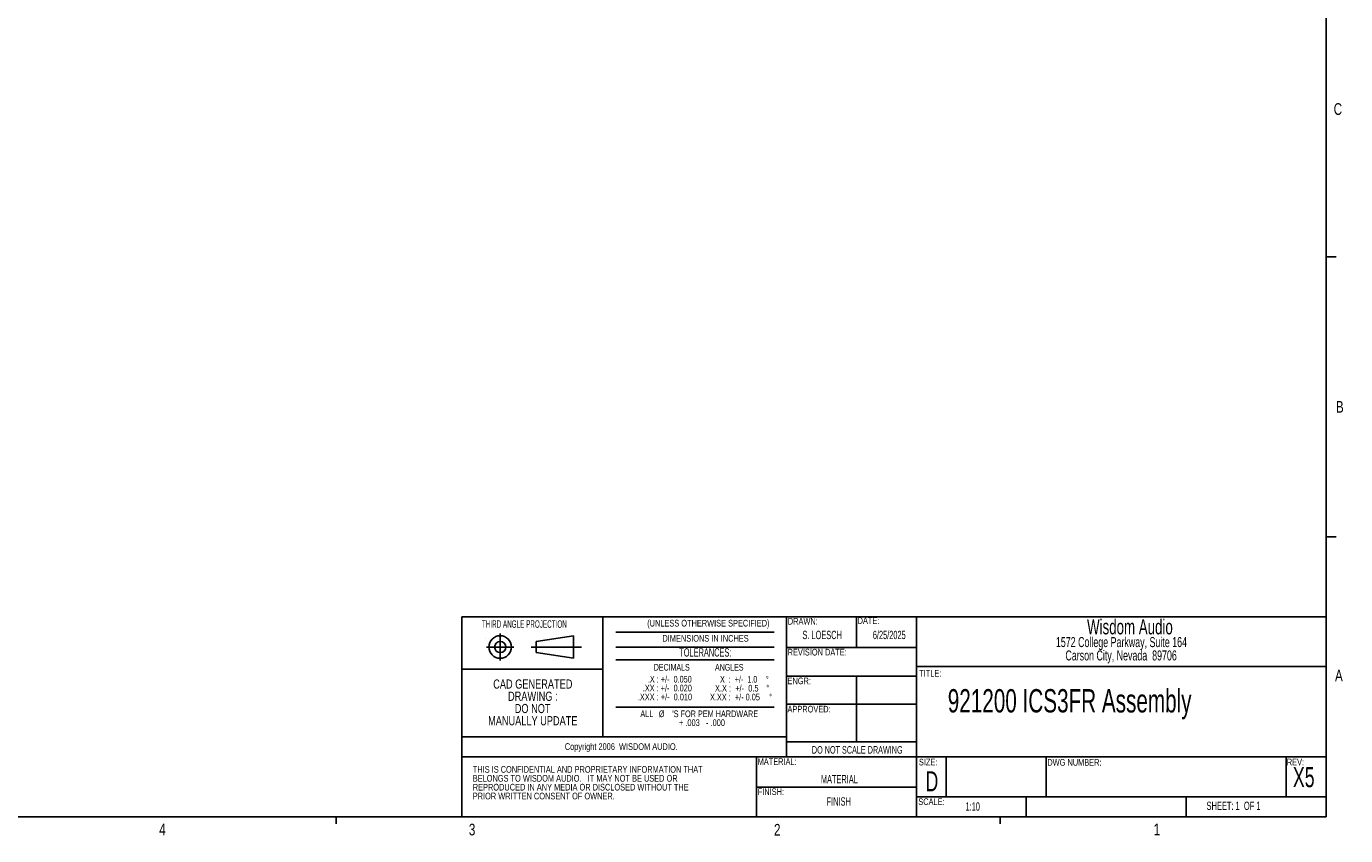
# Model space of a CAD drawing. Header units: inches. Extents: x 0.3 to 33.8, y 0.2 to 21.7.
# Tile 115 of 192: x 17.3 to 33.8, y 0.2 to 10.3. Entities that reach past the tile are written whole.
import ezdxf

# ---------------------------------------------------------------- set-up
doc = ezdxf.new("R2010")
doc.units = ezdxf.units.IN
doc.header["$MEASUREMENT"] = 0
doc.layers.add('BORDERS', color=7, linetype='Continuous')
doc.styles.add('SLDTEXTSTYLE0', font='TXT', dxfattribs={"width": 0.75})
doc.styles.add('SLDTEXTSTYLE10', font='TXT', dxfattribs={"width": 0.642857})
doc.styles.add('SLDTEXTSTYLE2', font='TXT', dxfattribs={"width": 0.503965})
doc.styles.add('SLDTEXTSTYLE3', font='TXT', dxfattribs={"width": 0.663})
doc.styles.add('SLDTEXTSTYLE4', font='TXT', dxfattribs={"width": 0.683333})
doc.styles.add('SLDTEXTSTYLE5', font='TXT', dxfattribs={"width": 0.6875})
doc.styles.add('SLDTEXTSTYLE6', font='TXT', dxfattribs={"width": 0.691176})
doc.styles.add('SLDTEXTSTYLE7', font='TXT', dxfattribs={"width": 0.666667})
doc.styles.add('SLDTEXTSTYLE8', font='TXT', dxfattribs={"width": 0.62963})
doc.styles.add('SLDTEXTSTYLE9', font='TXT', dxfattribs={"width": 0.616429})

# ---------------------------------------------------------------- blocks, each defined once
blk = doc.blocks.new('SW_NOTE_0_3')
at = {"layer": 'BORDERS', "color": 0, "char_height": 0.08333, "attachment_point": 1}
for s, insert, style in [('.XX : +/-  0.020', (0.062, -0.004), 'SLDTEXTSTYLE5'), ('.X : +/-  0.050', (0.125, 0.107), 'SLDTEXTSTYLE4'), ('.XXX : +/-  0.010', (0, -0.115), 'SLDTEXTSTYLE6')]:
    blk.add_mtext(s, dxfattribs=dict(at, insert=insert, style=style))
blk = doc.blocks.new('SW_NOTE_0_4')
at = {"layer": 'BORDERS', "color": 0, "attachment_point": 2}
for s, insert, char_height, style in [('ALL', (0.087, 0.107), 0.0833, 'SLDTEXTSTYLE0'), ('%%c', (0.272, 0.107), 0.0833, 'SLDTEXTSTYLE0'), ("'S FOR PEM HARDWARE", (0.942, 0.107), 0.08333, 'SLDTEXTSTYLE0'), ('+ .003   - .000', (0.776, -0.004), 0.08333, 'SLDTEXTSTYLE7')]:
    blk.add_mtext(s, dxfattribs=dict(at, insert=insert, char_height=char_height, style=style))
blk = doc.blocks.new('SW_NOTE_0_5')
at = {"layer": 'BORDERS', "color": 0, "attachment_point": 2, "style": 'SLDTEXTSTYLE0'}
for s, insert, char_height in [('CAD GENERATED', (0.607, 0.148), 0.11458), ('DRAWING :', (0.607, -0.005), 0.1146), ('DO NOT', (0.605, -0.158), 0.1146), ('MANUALLY UPDATE', (0.607, -0.311), 0.11458)]:
    blk.add_mtext(s, dxfattribs=dict(at, insert=insert, char_height=char_height))
blk = doc.blocks.new('SW_NOTE_0_6')
at = {"layer": 'BORDERS', "color": 0, "char_height": 0.08333, "attachment_point": 1, "style": 'SLDTEXTSTYLE3'}
for s, insert in [('THIS IS CONFIDENTIAL AND PROPRIETARY INFORMATION THAT', (0, 0.107)), ('BELONGS TO WISDOM AUDIO.   IT MAY NOT BE USED OR', (0, -0.004)), ('REPRODUCED IN ANY MEDIA OR DISCLOSED WITHOUT THE', (0, -0.115)), ('PRIOR WRITTEN CONSENT OF OWNER.', (0, -0.226))]:
    blk.add_mtext(s, dxfattribs=dict(at, insert=insert))
blk = doc.blocks.new('SW_NOTE_0_7')
at = {"layer": 'BORDERS', "color": 0, "attachment_point": 1}
for s, insert, char_height, style in [('X.X :  +/-  0.5', (0.062, -0.004), 0.08333, 'SLDTEXTSTYLE7'), ('X  :  +/-  1.0', (0.125, 0.107), 0.08333, 'SLDTEXTSTYLE10'), ('%%d', (0.697, 0.107), 0.0833, 'SLDTEXTSTYLE0'), ('X.XX :  +/- 0.05', (0, -0.115), 0.08333, 'SLDTEXTSTYLE5'), ('%%d', (0.704, -0.004), 0.0833, 'SLDTEXTSTYLE0'), ('%%d', (0.74, -0.115), 0.0833, 'SLDTEXTSTYLE0')]:
    blk.add_mtext(s, dxfattribs=dict(at, insert=insert, char_height=char_height, style=style))
blk = doc.blocks.new('SW_NOTE_0_8')
at = {"layer": 'BORDERS', "color": 0, "char_height": 0.125, "attachment_point": 2, "style": 'SLDTEXTSTYLE3'}
for s, insert in [('1572 College Parkway, Suite 164', (1.193, 0.161)), ('Carson City, Nevada  89706', (1.189, -0.006))]:
    blk.add_mtext(s, dxfattribs=dict(at, insert=insert))

msp = doc.modelspace()

# ---------------------------------------------------------------- linework, layer by layer
at = {"layer": 'BORDERS', "lineweight": 25}
for p, q in [((33.52288, 21.4106), (33.52288, 0.4106)), ((33.52288, 2.9106), (22.71872, 2.9106)), ((23.64797, 2.60535), (24.11672, 2.67548)), ((24.11672, 2.67548), (24.11672, 2.39423)), ((23.64797, 2.60535), (23.64797, 2.46435)), ((23.64797, 2.46435), (24.11672, 2.39423)), ((0.52288, 0.4106), (33.52288, 0.4106))]:
    msp.add_line(p, q, dxfattribs=at)
at = {"layer": 'BORDERS'}
for p, q in [((33.52288, 7.4106), (33.64788, 7.4106)), ((33.52288, 3.9106), (33.64788, 3.9106)), ((26.77788, 2.9106), (26.77788, 1.1606)), ((27.65288, 2.5306), (27.65288, 2.9106)), ((28.40288, 2.9106), (28.40288, 0.40227)), ((23.19937, 2.7022), (23.19937, 2.36751)), ((24.64322, 2.72046), (26.62331, 2.72046)), ((23.02949, 2.53485), (23.36924, 2.53485)), ((23.5868, 2.53485), (24.21485, 2.53485)), ((24.64322, 2.53301), (26.62331, 2.53301)), ((26.77788, 2.5306), (28.40288, 2.5306)), ((24.64322, 2.37571), (26.62331, 2.37571)), ((27.65288, 2.16988), (27.65288, 1.35166)), ((28.40288, 2.2906), (33.52264, 2.2906)), ((24.64322, 1.78184), (26.62331, 1.78184)), ((26.77788, 1.4106), (24.48039, 1.4106)), ((26.40288, 1.1606), (22.71872, 1.1606)), ((33.52284, 1.1606), (26.40288, 1.1606)), ((26.40288, 1.1606), (26.40288, 0.4106)), ((28.77288, 1.1606), (28.77288, 0.6606)), ((30.02288, 1.1606), (30.02288, 0.6606)), ((33.02288, 1.1606), (33.02288, 0.6606)), ((26.40288, 0.78462), (28.40288, 0.78462)), ((33.52284, 0.6606), (28.40288, 0.6606)), ((29.77288, 0.6687), (29.77288, 0.41036)), ((31.77288, 0.6606), (31.77288, 0.40227)), ((21.14788, 0.4106), (21.14788, 0.3258)), ((29.44788, 0.4106), (29.44788, 0.3258))]:
    msp.add_line(p, q, dxfattribs=at)
at = {"layer": 'BORDERS', "color": 250, "lineweight": 25}
msp.add_line((22.71872, 2.9106), (22.71872, 0.4106), dxfattribs=at)
at = {"layer": 'BORDERS', "color": 218}
msp.add_line((24.48039, 1.4106), (24.48039, 2.9106), dxfattribs=at)
at = {"layer": 'BORDERS', "color": 250}
for p, q in [((22.71872, 2.25646), (24.48039, 2.25646)), ((26.77788, 2.16988), (28.40288, 2.16988)), ((26.77788, 1.81921), (28.40288, 1.81921)), ((24.48039, 1.4106), (22.71872, 1.4106)), ((26.77788, 1.35166), (28.40288, 1.35166))]:
    msp.add_line(p, q, dxfattribs=at)
at = {"layer": 'BORDERS', "lineweight": 25}
for radius in [0.14063, 0.0705]:
    msp.add_circle((23.19937, 2.53485), radius, dxfattribs=at)
at = {"layer": 'BORDERS', "linetype": 'Continuous', "lineweight": 18}
msp.add_arc((23.01658, 2.64287), 0.000527, 90, 270, dxfattribs=at)

# ---------------------------------------------------------------- block references
at = {"layer": 'BORDERS', "color": 250}
msp.add_blockref('SW_NOTE_0_8', (29.77165, 2.49798), dxfattribs=at)
at = {"layer": 'BORDERS'}
for name, p in [('SW_NOTE_0_3', (24.91967, 2.06719)), ('SW_NOTE_0_7', (25.82186, 2.06574)), ('SW_NOTE_0_5', (22.99965, 1.98164)), ('SW_NOTE_0_4', (24.94508, 1.63452)), ('SW_NOTE_0_6', (22.85637, 0.93958))]:
    msp.add_blockref(name, p, dxfattribs=at)

# ---------------------------------------------------------------- texts
at = {"layer": 'BORDERS', "color": 7, "char_height": 0.14583, "attachment_point": 1, "style": 'SLDTEXTSTYLE0'}
for s, insert in [('C', (33.61746, 9.33281)), ('B', (33.64505, 5.60964)), ('A', (33.63405, 2.25112)), ('4', (18.93651, 0.328)), ('3', (22.80713, 0.32597)), ('2', (26.62088, 0.32322)), ('1', (31.36684, 0.32667))]:
    msp.add_mtext(s, dxfattribs=dict(at, insert=insert))
at = {"layer": 'BORDERS'}
for s, insert, char_height, attachment_point, style in [('THIRD ANGLE PROJECTION', (22.97016, 2.86899), 0.09375, 1, 'SLDTEXTSTYLE2'), ('DRAWN:', (26.79476, 2.89866), 0.083333, 1, 'SLDTEXTSTYLE3'), ('DATE:', (27.667, 2.90631), 0.083333, 1, 'SLDTEXTSTYLE3'), ('S. LOESCH', (27.22356, 2.73796), 0.104167, 2, 'SLDTEXTSTYLE3'), ('6/25/2025', (28.0623, 2.73796), 0.104167, 2, 'SLDTEXTSTYLE3'), ('TOLERANCES:', (25.76343, 2.51966), 0.1041667, 2, 'SLDTEXTSTYLE3'), ('REVISION DATE:', (26.79223, 2.51229), 0.0833333, 1, 'SLDTEXTSTYLE3'), ('DECIMALS             ANGLES', (25.11942, 2.32348), 0.0833333, 1, 'SLDTEXTSTYLE8'), ('ENGR:', (26.79051, 2.15373), 0.083333, 1, 'SLDTEXTSTYLE3'), ('TITLE:', (28.43625, 2.24862), 0.083333, 1, 'SLDTEXTSTYLE3'), ('921200 ICS3FR Assembly', (28.79403, 2.00859), 0.2916667, 1, 'SLDTEXTSTYLE3'), ('APPROVED:', (26.79035, 1.80022), 0.083333, 1, 'SLDTEXTSTYLE3'), ('Copyright 2006  WISDOM AUDIO.', (24.71215, 1.33227), 0.0833333, 2, 'SLDTEXTSTYLE3'), ('DO NOT SCALE DRAWING', (27.66251, 1.29623), 0.09375, 2, 'SLDTEXTSTYLE3'), ('MATERIAL:', (26.41724, 1.14421), 0.083333, 1, 'SLDTEXTSTYLE3'), ('SIZE:', (28.43335, 1.13808), 0.083333, 1, 'SLDTEXTSTYLE3'), ('DWG NUMBER:', (30.03834, 1.13468), 0.0833333, 1, 'SLDTEXTSTYLE3'), ('REV:', (33.03202, 1.13903), 0.083333, 1, 'SLDTEXTSTYLE3'), ('X5', (33.10795, 1.0331), 0.25, 1, 'SLDTEXTSTYLE3'), ('MATERIAL', (27.43876, 0.93497), 0.104167, 2, 'SLDTEXTSTYLE3'), ('D', (28.59546, 0.98135), 0.25, 2, 'SLDTEXTSTYLE3'), ('FINISH:', (26.41821, 0.76861), 0.083333, 1, 'SLDTEXTSTYLE3'), ('FINISH', (27.43056, 0.6566), 0.104167, 2, 'SLDTEXTSTYLE3'), ('SCALE:', (28.42591, 0.64347), 0.083333, 1, 'SLDTEXTSTYLE3'), ('1:10', (29.01549, 0.593), 0.104167, 1, 'SLDTEXTSTYLE3'), ('SHEET: 1  OF 1', (32.02852, 0.60232), 0.1041667, 1, 'SLDTEXTSTYLE9')]:
    msp.add_mtext(s, dxfattribs=dict(at, insert=insert, char_height=char_height, attachment_point=attachment_point, style=style))
at = {"layer": 'BORDERS', "color": 250, "attachment_point": 2, "style": 'SLDTEXTSTYLE3'}
for s, insert, char_height in [('(UNLESS OTHERWISE SPECIFIED)', (25.80143, 2.87467), 0.0833333), ('Wisdom Audio', (31.0706, 2.88067), 0.1875), ('DIMENSIONS IN INCHES', (25.76603, 2.6851), 0.0833333)]:
    msp.add_mtext(s, dxfattribs=dict(at, insert=insert, char_height=char_height))

doc.saveas('drawing.dxf')
